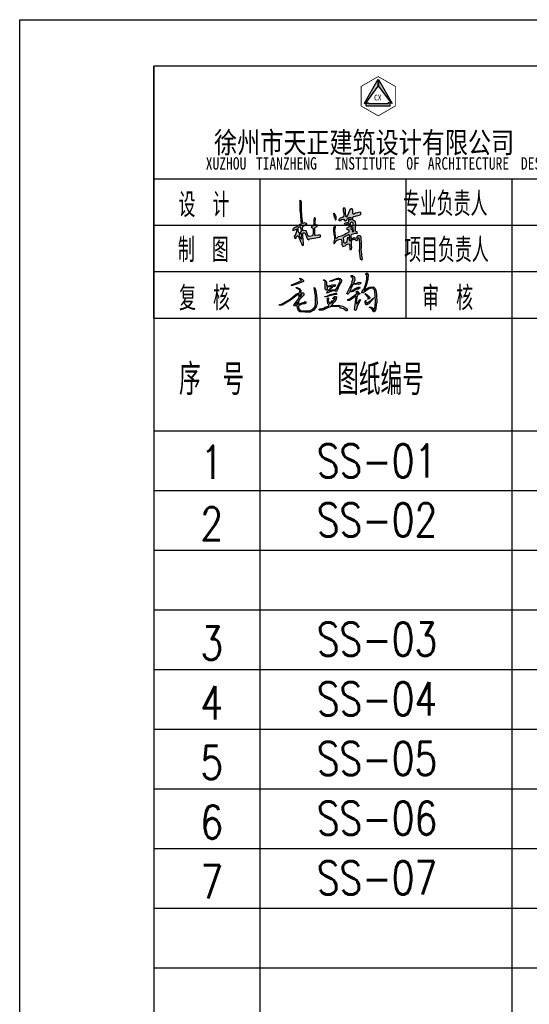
# Model space of a CAD drawing. Extents: x 687841 to 771941, y 252015 to 732780.
# Tile 90 of 98: x 687841 to 695525, y 717930 to 732780. Entities that reach past the tile are written whole.
import ezdxf

# ---------------------------------------------------------------- set-up
doc = ezdxf.new("R2010")
doc.units = 0
doc.header["$LTSCALE"] = 1000
doc.header["$MEASUREMENT"] = 0
doc.layers.get('0').update_dxf_attribs({"linetype": 'CONTINUOUS'})
doc.layers.add('图框', color=4, linetype='CONTINUOUS')
doc.styles.add('_HZTXT', font='txt.shx', dxfattribs={"width": 0.8, "bigfont": 'HZTXT.shx'})
doc.styles.add('HZTXT', font='romans.shx', dxfattribs={"width": 0.7, "height": 500, "bigfont": 'hztxt.shx'})
doc.styles.add('黑体', font='simhei.ttf')

# ---------------------------------------------------------------- blocks, each defined once
blk = doc.blocks.new('杜潇')
h = blk.add_hatch(color=3)
h.paths.add_polyline_path([(2342, -143), (2354, -71), (2399, -45), (2468, -68), (2514, -50), (2560, 44), (2655, 46), (2682, -21), (2684, -138), (2700, -223), (2700, -339), (2692, -436), (2684, -544), (2698, -616), (2705, -714), (2706, -772), (2727, -818), (2734, -896), (2719, -946), (2666, -910), (2651, -780), (2634, -589), (2642, -441), (2642, -292), (2629, -141), (2610, -58), (2561, -69), (2553, -152), (2513, -176), (2448, -130), (2405, -114)])
h.paths.add_polyline_path([(2382, 272), (2332, 233), (2351, 189), (2387, 198), (2393, 244)], flags=16)
h.paths.add_polyline_path([(2378, 368), (2325, 378), (2285, 352), (2275, 289), (2309, 276), (2356, 319), (2377, 346)], flags=16)
h.paths.add_polyline_path([(2373, 562), (2301, 578), (2254, 542), (2251, 454), (2269, 415), (2383, 445), (2379, 519)], flags=16)
h.paths.add_polyline_path([(2201, 76), (2100, 22), (1989, -37), (1968, -66), (1984, -153), (1988, -228), (2017, -257), (2068, -254), (2133, -202), (2151, -91), (2161, -32), (2191, -32), (2200, -81), (2223, -161), (2248, -185), (2239, -83), (2235, -15), (2225, 46)], flags=16)
h.paths.add_polyline_path([(1621, 408), (1588, 352), (1579, 283), (1581, 220), (1602, 105), (1616, -9), (1618, -102), (1589, -212), (1589, -263), (1612, -296), (1655, -237), (1708, -162), (1794, -119), (1871, -109), (1902, -135), (1923, -207), (1922, -311), (1960, -398), (2048, -376), (2107, -318), (2190, -295), (2219, -315), (2243, -434), (2245, -519), (2294, -529), (2314, -446), (2305, -333), (2301, -96), (2294, 13), (2301, 94), (2383, 105), (2449, 135), (2541, 136), (2536, 193), (2460, 214), (2465, 341), (2475, 483), (2461, 588), (2413, 635), (2348, 666), (2354, 746), (2373, 785), (2511, 830), (2616, 863), (2682, 884), (2678, 961), (2624, 974), (2550, 948), (2462, 932), (2399, 901), (2368, 901), (2353, 941), (2355, 1058), (2328, 1113), (2288, 1118), (2239, 1070), (2202, 981), (2145, 849), (2097, 773), (2073, 802), (2066, 950), (2066, 1078), (2038, 1133), (1993, 1153), (1968, 1126), (1975, 1029), (1994, 941), (1995, 865), (1990, 792), (1942, 763), (1855, 735), (1819, 707), (1796, 677), (1800, 647), (1849, 649), (1899, 677), (1977, 699), (2008, 679), (2013, 649), (2065, 632), (2121, 668), (2146, 717), (2173, 749), (2207, 769), (2276, 776), (2284, 764), (2283, 723), (2281, 691), (2270, 659), (2244, 660), (2221, 700), (2199, 707), (2185, 687), (2187, 623), (2185, 584), (2159, 564), (2123, 556), (2069, 534), (2027, 519), (2016, 496), (2029, 473), (2086, 482), (2134, 503), (2186, 521), (2203, 505), (2210, 448), (2207, 394), (2193, 370), (2120, 335), (2108, 305), (2143, 287), (2195, 276), (2204, 226), (2199, 179), (2101, 127), (1996, 60), (1893, 12), (1840, -1), (1776, -9), (1734, -53), (1680, -89), (1668, -46), (1648, 165), (1635, 224), (1647, 305), (1667, 387), (1642, 414)])
h.paths.add_polyline_path([(1648, 883), (1603, 942), (1585, 914), (1589, 843), (1612, 777), (1635, 749), (1646, 687), (1666, 652), (1691, 687), (1684, 799), (1666, 845)], flags=17)
h.paths.add_polyline_path([(266, 119), (221, 86), (201, 50), (241, -42), (286, -96), (305, -81), (303, 11), (298, 77), (288, 104)], flags=16)
h.paths.add_polyline_path([(262, 381), (207, 370), (166, 345), (146, 331), (153, 250), (148, 231), (171, 175), (198, 152), (238, 156), (275, 176), (290, 212), (292, 257), (287, 300), (275, 344)], flags=16)
h.paths.add_polyline_path([(284, 1417), (249, 1441), (218, 1429), (223, 1385), (224, 1317), (227, 1256), (231, 1167), (235, 1056), (237, 957), (251, 873), (254, 765), (265, 690), (269, 617), (279, 547), (266, 491), (200, 449), (127, 406), (45, 357), (-31, 324), (-55, 289), (-55, 242), (21, 269), (110, 307), (108, 253), (85, 163), (59, 84), (0, 0), (33, -72), (64, -78), (98, -5), (132, 24), (157, 38), (172, 11), (200, -69), (241, -176), (274, -231), (291, -286), (318, -343), (341, -356), (374, -343), (374, -263), (361, -137), (351, 8), (348, 75), (341, 126), (353, 148), (404, 149), (436, 130), (483, 21), (504, -58), (534, -114), (588, -134), (621, -96), (709, -78), (810, -66), (939, -43), (1015, -22), (1067, 3), (1061, 47), (962, 50), (862, 44), (832, 55), (827, 167), (831, 325), (842, 378), (920, 401), (945, 450), (883, 473), (847, 483), (847, 560), (843, 649), (855, 689), (860, 729), (830, 755), (803, 745), (786, 650), (785, 561), (786, 502), (778, 452), (764, 431), (746, 412), (708, 406), (684, 379), (693, 358), (727, 352), (752, 331), (758, 299), (759, 222), (761, 128), (757, 69), (738, 21), (688, 12), (598, -6), (566, 8), (512, 146), (485, 223), (385, 241), (351, 229), (338, 351), (348, 406), (449, 463), (518, 513), (431, 550), (345, 525), (303, 824), (289, 1119), (291, 1284), (296, 1383)])
for points in [[(284, 1417), (249, 1441), (218, 1429), (223, 1385), (224, 1317), (227, 1256), (231, 1167), (235, 1056), (237, 957), (251, 873), (254, 765), (265, 690), (269, 617), (279, 547), (266, 491), (200, 449), (127, 406), (45, 357), (-31, 324), (-55, 289), (-55, 242), (21, 269), (110, 307), (108, 253), (85, 163), (59, 84), (0, 0), (33, -72), (64, -78), (98, -5), (132, 24), (157, 38), (172, 11), (200, -69), (241, -176), (274, -231), (291, -286), (318, -343), (341, -356), (374, -343), (374, -263), (361, -137), (351, 8), (348, 75), (341, 126), (353, 148), (404, 149), (436, 130), (483, 21), (504, -58), (534, -114), (588, -134), (621, -96), (709, -78), (810, -66), (939, -43), (1015, -22), (1067, 3), (1061, 47), (962, 50), (862, 44), (832, 55), (827, 167), (831, 325), (842, 378), (920, 401), (945, 450), (883, 473), (847, 483), (847, 560), (843, 649), (855, 689), (860, 729), (830, 755), (803, 745), (786, 650), (785, 561), (786, 502), (778, 452), (764, 431), (746, 412), (708, 406), (684, 379), (693, 358), (727, 352), (752, 331), (758, 299), (759, 222), (761, 128), (757, 69), (738, 21), (688, 12), (598, -6), (566, 8), (512, 146), (485, 223), (385, 241), (351, 229), (338, 351), (348, 406), (449, 463), (518, 513), (431, 550), (345, 525), (303, 824), (289, 1119), (291, 1284), (296, 1383)], [(1621, 408), (1588, 352), (1579, 283), (1581, 220), (1602, 105), (1616, -9), (1618, -102), (1589, -212), (1589, -263), (1612, -296), (1655, -237), (1708, -162), (1794, -119), (1871, -109), (1902, -135), (1923, -207), (1922, -311), (1960, -398), (2048, -376), (2107, -318), (2190, -295), (2219, -315), (2243, -434), (2245, -519), (2294, -529), (2314, -446), (2305, -333), (2301, -96), (2294, 13), (2301, 94), (2383, 105), (2449, 135), (2541, 136), (2536, 193), (2460, 214), (2465, 341), (2475, 483), (2461, 588), (2413, 635), (2348, 666), (2354, 746), (2373, 785), (2511, 830), (2616, 863), (2682, 884), (2678, 961), (2624, 974), (2550, 948), (2462, 932), (2399, 901), (2368, 901), (2353, 941), (2355, 1058), (2328, 1113), (2288, 1118), (2239, 1070), (2202, 981), (2145, 849), (2097, 773), (2073, 802), (2066, 950), (2066, 1078), (2038, 1133), (1993, 1153), (1968, 1126), (1975, 1029), (1994, 941), (1995, 865), (1990, 792), (1942, 763), (1855, 735), (1819, 707), (1796, 677), (1800, 647), (1849, 649), (1899, 677), (1977, 699), (2008, 679), (2013, 649), (2065, 632), (2121, 668), (2146, 717), (2173, 749), (2207, 769), (2276, 776), (2284, 764), (2283, 723), (2281, 691), (2270, 659), (2244, 660), (2221, 700), (2199, 707), (2185, 687), (2187, 623), (2185, 584), (2159, 564), (2123, 556), (2069, 534), (2027, 519), (2016, 496), (2029, 473), (2086, 482), (2134, 503), (2186, 521), (2203, 505), (2210, 448), (2207, 394), (2193, 370), (2120, 335), (2108, 305), (2143, 287), (2195, 276), (2204, 226), (2199, 179), (2101, 127), (1996, 60), (1893, 12), (1840, -1), (1776, -9), (1734, -53), (1680, -89), (1668, -46), (1648, 165), (1635, 224), (1647, 305), (1667, 387), (1642, 414)], [(1648, 883), (1603, 942), (1585, 914), (1589, 843), (1612, 777), (1635, 749), (1646, 687), (1666, 652), (1691, 687), (1684, 799), (1666, 845)], [(2373, 562), (2301, 578), (2254, 542), (2251, 454), (2269, 415), (2383, 445), (2379, 519)], [(262, 381), (207, 370), (166, 345), (146, 331), (153, 250), (148, 231), (171, 175), (198, 152), (238, 156), (275, 176), (290, 212), (292, 257), (287, 300), (275, 344)], [(266, 119), (221, 86), (201, 50), (241, -42), (286, -96), (305, -81), (303, 11), (298, 77), (288, 104)], [(2201, 76), (2100, 22), (1989, -37), (1968, -66), (1984, -153), (1988, -228), (2017, -257), (2068, -254), (2133, -202), (2151, -91), (2161, -32), (2191, -32), (2200, -81), (2223, -161), (2248, -185), (2239, -83), (2235, -15), (2225, 46)], [(2378, 368), (2325, 378), (2285, 352), (2275, 289), (2309, 276), (2356, 319), (2377, 346)], [(2382, 272), (2332, 233), (2351, 189), (2387, 198), (2393, 244)]]:
    blk.add_lwpolyline(points, close=True)
blk.add_lwpolyline([(2342, -143), (2354, -71), (2399, -45), (2468, -68), (2514, -50), (2560, 44), (2655, 46), (2682, -21), (2684, -138), (2700, -223), (2700, -339), (2692, -436), (2684, -544), (2698, -616), (2705, -714), (2706, -772), (2727, -818), (2734, -896), (2719, -946), (2666, -910), (2651, -780), (2634, -589), (2642, -441), (2642, -292), (2629, -141), (2610, -58), (2561, -69), (2553, -152), (2513, -176), (2448, -130), (2405, -114), (2342, -143)])
blk = doc.blocks.new('毛昱钧')
at = {"linetype": 'Continuous'}
h = blk.add_hatch(dxfattribs=at)
h.set_pattern_fill('ANSI38', color=256, scale=100)
h.set_pattern_definition([(45, (0, 0), (-112.253, 112.253), []), (135, (0, 0), (-336.76, 112.253), [396.875, -238.125])])
h.paths.add_polyline_path([(86, 53), (95, 57), (107, 59), (110, 61), (111, 66), (108, 68), (105, 64), (100, 64), (83, 57), (83, 68), (88, 77), (103, 92), (103, 98), (100, 100), (93, 100), (91, 102), (92, 109), (86, 117), (76, 121), (73, 121), (75, 118), (81, 116), (88, 110), (88, 101), (74, 95), (51, 77), (16, 56), (11, 56), (10, 54), (21, 54), (53, 73), (78, 92), (85, 94), (86, 85), (84, 79), (66, 56), (65, 51), (77, 50), (79, 48), (79, 42), (83, 33), (88, 29), (107, 27), (127, 28), (141, 35), (150, 47), (153, 60), (151, 91), (147, 113), (142, 121), (147, 88), (147, 56), (144, 47), (135, 38), (124, 33), (91, 33), (83, 41), (83, 50)])
h.paths.add_polyline_path([(77, 55), (73, 55), (72, 58), (79, 65), (80, 64), (80, 58)], flags=16)
h.paths.add_polyline_path([(88, 85), (87, 86), (89, 92), (92, 95), (94, 95), (95, 94), (92, 88)], flags=16)
h.paths.add_polyline_path([(102, 143), (102, 147), (97, 152), (88, 155), (88, 153), (94, 147), (92, 145), (58, 130), (55, 127), (81, 134)])
h.paths.add_polyline_path([(222, 112), (208, 112), (201, 109), (199, 111), (214, 124), (218, 124), (221, 126), (222, 130), (210, 130), (195, 125), (192, 128), (190, 127), (188, 129), (188, 141), (186, 146), (178, 150), (177, 148), (183, 143), (183, 116), (186, 110), (188, 110), (191, 114), (191, 123), (211, 123), (204, 118), (188, 102), (191, 99), (208, 107), (221, 108), (225, 105), (228, 107), (235, 125), (245, 143), (245, 149), (240, 154), (235, 156), (231, 156), (202, 146), (200, 143), (210, 144), (217, 148), (227, 151), (237, 150), (240, 144), (227, 118)])
h.paths.add_polyline_path([(225, 94), (227, 98), (226, 99), (222, 99), (202, 94), (187, 87), (182, 87), (182, 85), (187, 85), (210, 92)])
h.paths.add_polyline_path([(221, 79), (209, 62), (207, 63), (209, 72), (205, 63), (202, 60), (200, 61), (195, 72), (196, 80), (194, 82), (192, 80), (192, 67), (195, 58), (198, 54), (195, 50), (184, 46), (178, 42), (163, 40), (159, 37), (162, 35), (175, 35), (192, 44), (207, 49), (232, 49), (240, 46), (240, 42), (252, 40), (263, 32), (265, 32), (268, 35), (265, 41), (249, 50), (234, 54), (213, 53), (208, 55), (219, 67), (225, 77), (226, 85), (224, 87), (219, 87), (212, 80), (212, 78), (217, 83), (220, 83)])
h.paths.add_polyline_path([(280, 116), (289, 133), (299, 132), (306, 134), (309, 132), (316, 134), (318, 139), (311, 140), (302, 137), (292, 136), (291, 139), (295, 148), (294, 160), (287, 166), (283, 166), (281, 166), (281, 163), (289, 154), (287, 146), (284, 144), (285, 139), (283, 133), (265, 98), (266, 95), (269, 95), (275, 101)])
h.paths.add_polyline_path([(284, 108), (283, 104), (289, 105), (301, 114), (306, 115), (307, 113), (314, 118), (314, 120), (311, 122), (308, 122), (297, 117)], flags=17)
h.paths.add_polyline_path([(298, 87), (300, 86), (294, 36), (298, 34), (300, 36), (305, 53), (316, 74), (315, 75), (302, 58), (300, 65), (304, 89), (309, 94), (314, 95), (314, 98), (307, 104), (306, 107), (302, 107), (302, 96), (272, 75), (269, 77), (269, 71), (275, 71)])
h.paths.add_polyline_path([(332, 110), (330, 111), (338, 128), (344, 150), (345, 170), (342, 175), (338, 175), (337, 168), (339, 172), (341, 168), (341, 151), (337, 134), (330, 116), (323, 106), (321, 100), (327, 100), (344, 113), (355, 118), (363, 118), (368, 113), (370, 107), (373, 68), (370, 42), (368, 39), (358, 46), (349, 46), (354, 44), (361, 37), (365, 29), (369, 29), (374, 37), (376, 57), (378, 63), (377, 95), (375, 110), (372, 117), (365, 123), (351, 122), (341, 117)])
h.paths.add_polyline_path([(347, 82), (347, 79), (343, 76), (351, 78), (352, 81), (350, 85), (335, 98), (334, 97), (334, 95)], flags=17)
h.paths.add_polyline_path([(342, 62), (336, 67), (338, 71), (336, 71), (334, 67), (335, 57), (337, 55), (340, 55), (348, 59), (361, 73), (366, 82), (365, 82), (357, 73)], flags=17)
h = blk.add_hatch(color=256, dxfattribs=at)
h.dxf.hatch_style = 1
h.paths.add_polyline_path([(88, 101), (74, 95), (51, 77), (16, 56), (11, 56), (10, 54), (21, 54), (53, 73), (78, 92), (85, 94), (86, 85), (84, 79), (66, 56), (65, 51), (77, 50), (79, 48), (79, 42), (83, 33), (88, 29), (107, 27), (127, 28), (141, 35), (150, 47), (153, 60), (151, 91), (147, 113), (142, 121), (147, 88), (147, 56), (144, 47), (135, 38), (124, 33), (91, 33), (83, 41), (83, 50), (86, 53), (95, 57), (107, 59), (110, 61), (111, 66), (108, 68), (105, 64), (100, 64), (83, 57), (83, 68), (88, 77), (103, 92), (103, 98), (100, 100), (93, 100), (91, 102), (92, 109), (86, 117), (76, 121), (73, 121), (75, 118), (81, 116), (88, 110)])
h.paths.add_polyline_path([(92, 95), (94, 95), (95, 94), (92, 88), (88, 85), (87, 86), (89, 92)], flags=16)
h.paths.add_polyline_path([(79, 65), (80, 64), (80, 58), (77, 55), (73, 55), (72, 58)], flags=16)
h.paths.add_polyline_path([(58, 130), (55, 127), (81, 134), (102, 143), (102, 147), (97, 152), (88, 155), (88, 153), (94, 147), (92, 145)])
h.paths.add_polyline_path([(200, 61), (195, 72), (196, 80), (194, 82), (192, 80), (192, 67), (195, 58), (198, 54), (195, 50), (184, 46), (178, 42), (163, 40), (159, 37), (162, 35), (175, 35), (192, 44), (207, 49), (232, 49), (240, 46), (240, 42), (252, 40), (263, 32), (265, 32), (268, 35), (265, 41), (249, 50), (234, 54), (213, 53), (208, 55), (219, 67), (225, 77), (226, 85), (224, 87), (219, 87), (212, 80), (212, 78), (217, 83), (220, 83), (221, 79), (209, 62), (207, 63), (209, 72), (205, 63), (202, 60)])
h.paths.add_polyline_path([(210, 92), (225, 94), (227, 98), (226, 99), (222, 99), (202, 94), (187, 87), (182, 87), (182, 85), (187, 85)])
h.paths.add_polyline_path([(201, 109), (199, 111), (214, 124), (218, 124), (221, 126), (222, 130), (210, 130), (195, 125), (192, 128), (190, 127), (188, 129), (188, 141), (186, 146), (178, 150), (177, 148), (183, 143), (183, 116), (186, 110), (188, 110), (191, 114), (191, 123), (211, 123), (204, 118), (188, 102), (191, 99), (208, 107), (221, 108), (225, 105), (228, 107), (235, 125), (245, 143), (245, 149), (240, 154), (235, 156), (231, 156), (202, 146), (200, 143), (210, 144), (217, 148), (227, 151), (237, 150), (240, 144), (227, 118), (222, 112), (208, 112)])
h.paths.add_polyline_path([(289, 133), (299, 132), (306, 134), (309, 132), (316, 134), (318, 139), (311, 140), (302, 137), (292, 136), (291, 139), (295, 148), (294, 160), (287, 166), (283, 166), (281, 166), (281, 163), (289, 154), (287, 146), (284, 144), (285, 139), (283, 133), (265, 98), (266, 95), (269, 95), (275, 101), (280, 116)])
h.paths.add_polyline_path([(301, 114), (306, 115), (307, 113), (314, 118), (314, 120), (311, 122), (308, 122), (297, 117), (284, 108), (283, 104), (289, 105)], flags=17)
h.paths.add_polyline_path([(302, 96), (272, 75), (269, 77), (269, 71), (275, 71), (298, 87), (300, 86), (294, 36), (298, 34), (300, 36), (305, 53), (316, 74), (315, 75), (302, 58), (300, 65), (304, 89), (309, 94), (314, 95), (314, 98), (307, 104), (306, 107), (302, 107)])
h.paths.add_polyline_path([(335, 98), (334, 97), (334, 95), (347, 82), (347, 79), (343, 76), (351, 78), (352, 81), (350, 85)], flags=17)
h.paths.add_polyline_path([(361, 73), (366, 82), (365, 82), (357, 73), (342, 62), (336, 67), (338, 71), (336, 71), (334, 67), (335, 57), (337, 55), (340, 55), (348, 59)], flags=17)
h.paths.add_polyline_path([(344, 113), (355, 118), (363, 118), (368, 113), (370, 107), (373, 68), (370, 42), (368, 39), (358, 46), (349, 46), (354, 44), (361, 37), (365, 29), (369, 29), (374, 37), (376, 57), (378, 63), (377, 95), (375, 110), (372, 117), (365, 123), (351, 122), (341, 117), (332, 110), (330, 111), (338, 128), (344, 150), (345, 170), (342, 175), (338, 175), (337, 168), (339, 172), (341, 168), (341, 151), (337, 134), (330, 116), (323, 106), (321, 100), (327, 100)])
for points in [[(88, 155), (97, 152), (102, 147), (102, 143), (81, 134), (55, 127), (58, 130), (92, 145), (94, 147), (88, 153), (88, 155)], [(231, 156), (235, 156), (240, 154), (245, 149), (245, 143), (235, 125), (228, 107), (225, 105), (221, 108), (208, 107), (191, 99), (188, 102), (204, 118), (211, 123), (191, 123), (191, 114), (188, 110), (186, 110), (183, 116), (183, 143), (177, 148), (178, 150), (186, 146), (188, 141), (188, 129), (190, 127), (192, 128), (195, 125), (210, 130), (222, 130), (221, 126), (218, 124), (214, 124), (199, 111), (201, 109), (208, 112), (222, 112), (227, 118), (240, 144), (237, 150), (227, 151), (217, 148), (210, 144), (200, 143), (202, 146), (231, 156)], [(281, 166), (283, 166), (287, 166), (294, 160), (295, 148), (291, 139), (292, 136), (302, 137), (311, 140), (318, 139), (316, 134), (309, 132), (306, 134), (299, 132), (289, 133), (280, 116), (275, 101), (269, 95), (266, 95), (265, 98), (283, 133), (285, 139), (284, 144), (287, 146), (289, 154), (281, 163), (281, 166)], [(338, 175), (342, 175), (345, 170), (344, 150), (338, 128), (330, 111), (332, 110), (341, 117), (351, 122), (365, 123), (372, 117), (375, 110), (377, 95), (378, 63), (376, 57), (374, 37), (369, 29), (365, 29), (361, 37), (354, 44), (349, 46), (358, 46), (368, 39), (370, 42), (373, 68), (370, 107), (368, 113), (363, 118), (355, 118), (344, 113), (327, 100), (321, 100), (323, 106), (330, 116), (337, 134), (341, 151), (341, 168), (339, 172), (337, 168), (338, 175)], [(73, 121), (76, 121), (86, 117), (92, 109), (91, 102), (93, 100), (100, 100), (103, 98), (103, 92), (88, 77), (83, 68), (83, 57), (100, 64), (105, 64), (108, 68), (111, 66), (110, 61), (107, 59), (95, 57), (86, 53), (83, 50), (83, 41), (91, 33), (124, 33), (135, 38), (144, 47), (147, 56), (147, 88), (142, 121), (147, 113), (151, 91), (153, 60), (150, 47), (141, 35), (127, 28), (107, 27), (88, 29), (83, 33), (79, 42), (79, 48), (77, 50), (65, 51), (66, 56), (84, 79), (86, 85), (85, 94), (78, 92), (53, 73), (21, 54), (10, 54), (11, 56), (16, 56), (51, 77), (74, 95), (88, 101), (88, 110), (81, 116), (75, 118), (73, 121)], [(308, 122), (311, 122), (314, 120), (314, 118), (307, 113), (306, 115), (301, 114), (289, 105), (283, 104), (284, 108), (297, 117), (308, 122)], [(95, 94), (94, 95), (92, 95), (89, 92), (87, 86), (88, 85), (92, 88), (95, 94)], [(219, 87), (224, 87), (226, 85), (225, 77), (219, 67), (208, 55), (213, 53), (234, 54), (249, 50), (265, 41), (268, 35), (265, 32), (263, 32), (252, 40), (240, 42), (240, 46), (232, 49), (207, 49), (192, 44), (175, 35), (162, 35), (159, 37), (163, 40), (178, 42), (184, 46), (195, 50), (198, 54), (195, 58), (192, 67), (192, 80), (194, 82), (196, 80), (195, 72), (200, 61), (202, 60), (205, 63), (209, 72), (207, 63), (209, 62), (221, 79), (220, 83), (217, 83), (212, 78), (212, 80), (219, 87)], [(222, 99), (226, 99), (227, 98), (225, 94), (210, 92), (187, 85), (182, 85), (182, 87), (187, 87), (202, 94), (222, 99)], [(302, 107), (306, 107), (307, 104), (314, 98), (314, 95), (309, 94), (304, 89), (300, 65), (302, 58), (315, 75), (316, 74), (305, 53), (300, 36), (298, 34), (294, 36), (300, 86), (298, 87), (275, 71), (269, 71), (269, 77), (272, 75), (302, 96), (302, 107)], [(334, 97), (335, 98), (350, 85), (352, 81), (351, 78), (343, 76), (347, 79), (347, 82), (334, 95), (334, 97)], [(365, 82), (366, 82), (361, 73), (348, 59), (340, 55), (337, 55), (335, 57), (334, 67), (336, 71), (338, 71), (336, 67), (342, 62), (357, 73), (365, 82)], [(80, 64), (79, 65), (72, 58), (73, 55), (77, 55), (80, 58), (80, 64)]]:
    blk.add_lwpolyline(points, dxfattribs=at)

msp = doc.modelspace()

# ---------------------------------------------------------------- hatches: boundary and pattern name
h = msp.add_hatch(color=256)
h.paths.add_polyline_path([(693240.7, 731777.5), (693240.7, 731877.2), (693034.6, 731514.6), (693052.7, 731518.7)])
h.paths.add_polyline_path([(693440.3, 731518.7), (693458.4, 731514.6), (693252.3, 731877.2), (693252.3, 731777.5)])
h.paths.add_polyline_path([(693097.9, 731513.9), (693099.6, 731527.9), (693087.4, 731527.9), (693064.7, 731512.2), (693064.7, 731479.1), (693428.3, 731479.1), (693428.3, 731512.2), (693405.6, 731527.9), (693393.4, 731527.9), (693395.1, 731513.9)])

# ---------------------------------------------------------------- linework, layer by layer
for p, q in [((693240.7, 731877.2), (693034.6, 731514.6)), ((693240.7, 731877.2), (693240.7, 731777.5)), ((693252.3, 731877.2), (693252.3, 731777.5)), ((693252.3, 731877.2), (693458.4, 731514.6)), ((693240.7, 731777.5), (693052.7, 731518.7)), ((693252.3, 731777.5), (693440.3, 731518.7)), ((693034.6, 731514.6), (693052.7, 731518.7)), ((693064.7, 731512.2), (693087.4, 731527.9)), ((693064.7, 731479.1), (693064.7, 731512.2)), ((693087.4, 731527.9), (693099.6, 731527.9)), ((693099.6, 731527.9), (693097.9, 731513.9)), ((693097.9, 731513.9), (693395.1, 731513.9)), ((693405.6, 731527.9), (693393.4, 731527.9)), ((693393.4, 731527.9), (693395.1, 731513.9)), ((693428.3, 731512.2), (693405.6, 731527.9)), ((693428.3, 731479.1), (693428.3, 731512.2)), ((693458.4, 731514.6), (693440.3, 731518.7)), ((693064.7, 731479.1), (693428.3, 731479.1))]:
    msp.add_line(p, q)
at = {"const_width": 11.8}
msp.add_lwpolyline([(693246.5, 731329.6), (693503.1, 731477.8), (693503.1, 731774.2), (693246.5, 731922.3), (692989.8, 731774.2), (692989.8, 731477.8)], close=True, dxfattribs=at)
at = {"layer": '图框'}
for p, q in [((689865.8, 728279.8), (689865.8, 732079.8)), ((689865.8, 732079.8), (689865.8, 704079.8)), ((707865.8, 732079.8), (689865.8, 732079.8)), ((689865.8, 730379.8), (697465.8, 730379.8)), ((691465.8, 728279.8), (691465.8, 730379.8)), ((693665.8, 728279.8), (693665.8, 730379.8)), ((695265.8, 728279.8), (695265.8, 730379.8)), ((689865.8, 729679.8), (697465.8, 729679.8)), ((689865.8, 728979.8), (707865.8, 728979.8)), ((689865.8, 728279.8), (707865.8, 728279.8)), ((691465.8, 708579.8), (691465.8, 728279.8)), ((695265.8, 713079.8), (695265.8, 728279.8)), ((689865.8, 726579.8), (707865.8, 726579.8)), ((689865.8, 725679.8), (707865.8, 725679.8)), ((689865.8, 724779.8), (707865.8, 724779.8)), ((689865.8, 723879.8), (707865.8, 723879.8)), ((689865.8, 722979.8), (707865.8, 722979.8)), ((689865.8, 722079.8), (707865.8, 722079.8)), ((689865.8, 722079.8), (707865.8, 722079.8)), ((689865.8, 721179.8), (707865.8, 721179.8)), ((689865.8, 720279.8), (707865.8, 720279.8)), ((689865.8, 719379.8), (707865.8, 719379.8)), ((689865.8, 718479.8), (707865.8, 718479.8))]:
    msp.add_line(p, q, dxfattribs=at)
msp.add_lwpolyline([(687840.8, 732779.8), (708865.8, 732779.8), (708865.8, 703079.8), (687840.8, 703079.8)], close=True, dxfattribs=at)

# ---------------------------------------------------------------- block references
at = {"xscale": 0.375, "yscale": 0.375, "zscale": 0.375}
msp.add_blockref('杜潇', (691979.1, 729510), dxfattribs=at)
at = {"linetype": 'Continuous', "xscale": 4, "yscale": 4, "zscale": 4}
msp.add_blockref('毛昱钧', (691713.1, 728259), dxfattribs=at)

# ---------------------------------------------------------------- texts
for s, height, style, width, p in [('CX', 85.44, '黑体', 0.8, (693183.9, 731562)), ('徐州市天正建筑设计有限公司', 318.981, '黑体', 0.8, (690771.4, 730767.7)), ('XUZHOU', 187.76, '黑体', 0.8, (690645.8, 730518.3)), ('TIANZHENG', 187.76, '黑体', 0.8, (691401.9, 730518.3)), ('INSTITUTE', 187.76, '黑体', 0.8, (692590.1, 730518.3)), ('OF', 187.76, '黑体', 0.8, (693670.3, 730518.3)), ('ARCHITECTURE', 187.764, '黑体', 0.8, (693994.3, 730518.3)), ('DESIGN', 187.76, '黑体', 0.8, (695398.5, 730518.3)), ('设', 364, 'HZTXT', 0.7, (690235.5, 729802.6)), ('计', 364, 'HZTXT', 0.7, (690747.1, 729802.6)), ('专业负责人', 364, 'HZTXT', 0.7, (693619.4, 729817.9)), ('制', 364, 'HZTXT', 0.7, (690227, 729123.1)), ('图', 364, 'HZTXT', 0.7, (690738.6, 729123.1)), ('项目负责人', 364, 'HZTXT', 0.7, (693638.5, 729122.1)), ('复', 364, 'HZTXT', 0.7, (690244.8, 728396.3)), ('核', 364, 'HZTXT', 0.7, (690756.4, 728396.3)), ('审', 364, 'HZTXT', 0.7, (693909.7, 728396.7)), ('核', 364, 'HZTXT', 0.7, (694421.3, 728396.7)), ('序', 465.9, 'HZTXT', 0.7, (690243.5, 727120.2)), ('图纸编号', 465.92, 'HZTXT', 0.7, (692629.1, 727117.4)), ('号', 465.9, 'HZTXT', 0.7, (690898.3, 727120.2)), ('1', 500, '_HZTXT', 0.8, (690564.7, 725855.1)), ('SS-01', 500, '_HZTXT', 0.8, (692319.2, 725876.8)), ('2', 500, '_HZTXT', 0.8, (690564.7, 724927.5)), ('SS-02', 500, '_HZTXT', 0.8, (692319.2, 724986.4)), ('SS-03', 500, '_HZTXT', 0.8, (692319.2, 723186.4)), ('3', 500, '_HZTXT', 0.8, (690564.7, 723127.5)), ('SS-04', 500, '_HZTXT', 0.8, (692319.2, 722286.4)), ('4', 500, '_HZTXT', 0.8, (690564.7, 722227.5)), ('SS-05', 500, '_HZTXT', 0.8, (692319.2, 721386.4)), ('5', 500, '_HZTXT', 0.8, (690564.7, 721327.5)), ('SS-06', 500, '_HZTXT', 0.8, (692319.2, 720486.4)), ('6', 500, '_HZTXT', 0.8, (690564.7, 720427.5)), ('SS-07', 500, '_HZTXT', 0.8, (692319.2, 719586.4)), ('7', 500, '_HZTXT', 0.8, (690564.7, 719527.5))]:
    msp.add_text(s, height=height, dxfattribs=dict(style=style, width=width)).set_placement(p)

doc.saveas('drawing.dxf')
